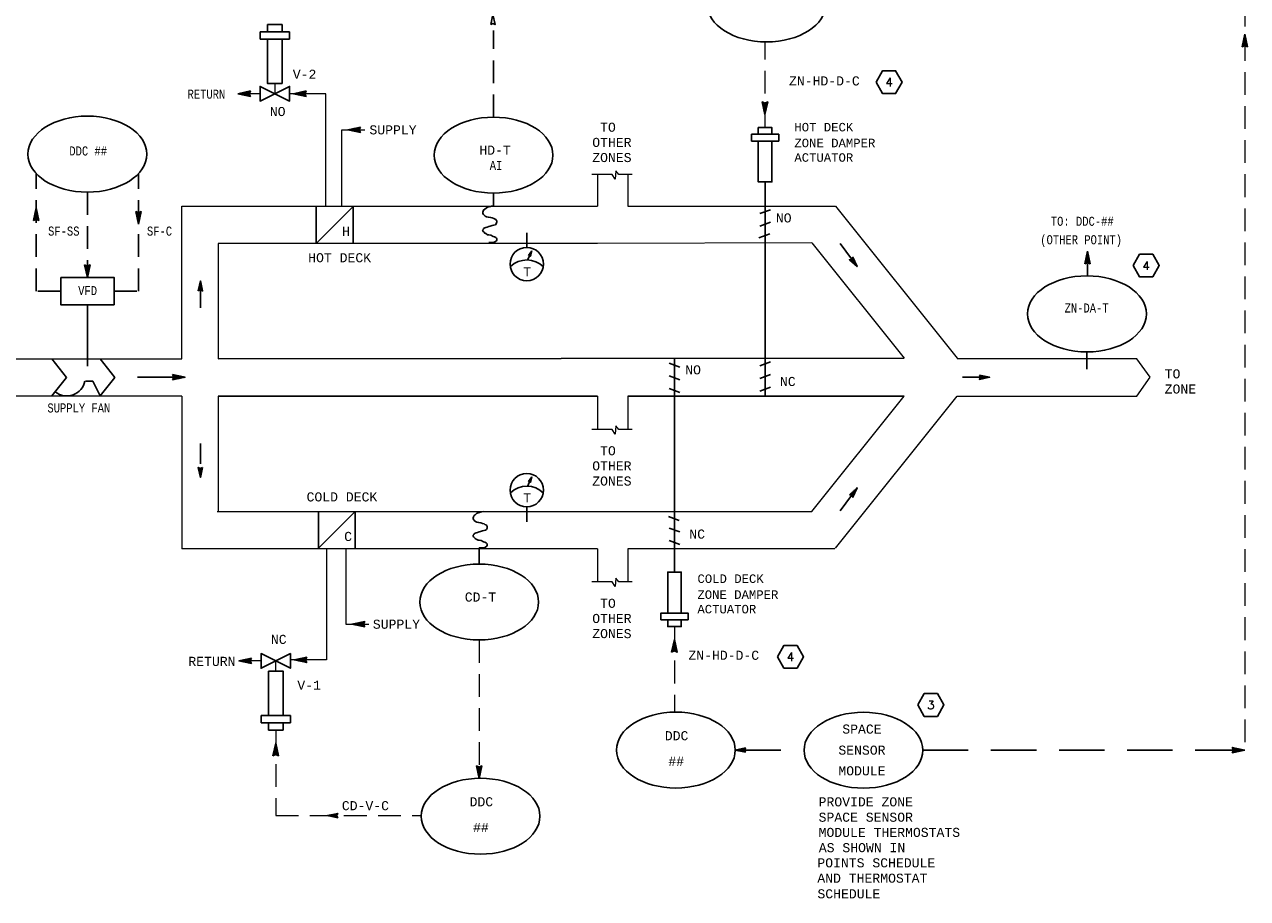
# Model space of a CAD drawing. Header units: inches. Extents: x 2.3 to 31, y 2.5 to 18.9.
# Tile 4 of 5: x 16.8 to 30.3, y 3.7 to 13.4. Entities that reach past the tile are written whole.
import ezdxf
from ezdxf.enums import TextEntityAlignment as Align

# ---------------------------------------------------------------- set-up
doc = ezdxf.new("R2010")
doc.units = ezdxf.units.IN
doc.header["$MEASUREMENT"] = 0
doc.linetypes.add('DASHED', pattern=[0.75, 0.5, -0.25])
doc.linetypes.add('HIDDEN', pattern=[0.375, 0.25, -0.125])
doc.layers.get('0').update_dxf_attribs({"lineweight": 13})
for name, color, linetype, lineweight in [('G-Anno-Std-Text-Tag', 231, 'Continuous', 30), ('M-ANNO-SYMB', 6, 'Continuous', 30), ('M-ANNO-TEXT', 2, 'Continuous', 30), ('M-DIAG-GRPH', 6, 'Continuous', 13)]:
    doc.layers.add(name, color=color, linetype=linetype, lineweight=lineweight)
doc.styles.add('Annotative', font='simplex.shx', dxfattribs={"width": 0.85, "height": 0.125})
doc.styles.add('CONTROLTXT', font='monotxt.shx')

# ---------------------------------------------------------------- blocks, each defined once
blk = doc.blocks.new('_TagHexagon')
at = {"color": 0, "linetype": 'ByBlock', "flags": 128}
blk.add_lwpolyline([(-0.144, 0), (-0.072, 0.125), (0.072, 0.125), (0.144, 0), (0.072, -0.125), (-0.072, -0.125), (-0.144, 0)], close=True, dxfattribs=at)
at = {"color": 0, "style": 'Annotative'}
blk.add_attdef('TAGNUMBER', text='', height=0.0938, dxfattribs=at).set_placement((0, -0.047), align=Align.CENTER)

msp = doc.modelspace()

# ---------------------------------------------------------------- linework, layer by layer
at = {"layer": 'M-ANNO-SYMB', "linetype": 'Continuous'}
for p, q in [((19.467, 13.277), (19.467, 13.358)), ((19.467, 13.358), (19.629, 13.358)), ((19.629, 13.358), (19.629, 13.277)), ((19.386, 13.196), (19.386, 13.277)), ((19.386, 13.277), (19.629, 13.277)), ((19.629, 13.277), (19.71, 13.277)), ((19.71, 13.277), (19.71, 13.196)), ((30.232, 13.25), (30.201, 13.11)), ((30.216, 13.176), (30.242, 13.202)), ((30.219, 13.189), (30.24, 13.211)), ((30.221, 13.202), (30.238, 13.219)), ((30.222, 13.203), (30.247, 13.178)), ((30.224, 13.212), (30.244, 13.192)), ((30.262, 13.11), (30.232, 13.25)), ((19.71, 13.196), (19.386, 13.196)), ((30.201, 13.11), (30.232, 13.125)), ((30.203, 13.116), (30.207, 13.112)), ((30.204, 13.121), (30.249, 13.167)), ((30.204, 13.111), (30.251, 13.158)), ((30.205, 13.125), (30.214, 13.116)), ((30.207, 13.135), (30.247, 13.175)), ((30.207, 13.133), (30.221, 13.119)), ((30.208, 13.142), (30.228, 13.123)), ((30.21, 13.148), (30.246, 13.184)), ((30.21, 13.151), (30.242, 13.12)), ((30.212, 13.16), (30.261, 13.111)), ((30.213, 13.162), (30.244, 13.193)), ((30.214, 13.168), (30.258, 13.124)), ((30.216, 13.177), (30.256, 13.138)), ((30.218, 13.186), (30.253, 13.151)), ((30.22, 13.195), (30.25, 13.165)), ((30.225, 13.122), (30.253, 13.149)), ((30.232, 13.125), (30.262, 13.11)), ((30.237, 13.122), (30.255, 13.141)), ((30.244, 13.119), (30.257, 13.132)), ((30.251, 13.115), (30.259, 13.123)), ((30.258, 13.112), (30.261, 13.114)), ((19.143, 12.596), (19.283, 12.626)), ((19.283, 12.566), (19.143, 12.596)), ((19.146, 12.596), (19.147, 12.595)), ((19.15, 12.597), (19.147, 12.595)), ((19.154, 12.598), (19.161, 12.592)), ((19.163, 12.6), (19.156, 12.593)), ((19.163, 12.6), (19.174, 12.589)), ((19.177, 12.603), (19.165, 12.591)), ((19.172, 12.602), (19.188, 12.586)), ((19.19, 12.606), (19.174, 12.589)), ((19.181, 12.604), (19.201, 12.583)), ((19.204, 12.609), (19.182, 12.587)), ((19.189, 12.606), (19.215, 12.58)), ((19.217, 12.612), (19.191, 12.586)), ((19.198, 12.608), (19.228, 12.578)), ((19.231, 12.615), (19.2, 12.584)), ((19.207, 12.609), (19.242, 12.575)), ((19.244, 12.618), (19.209, 12.582)), ((19.216, 12.611), (19.255, 12.572)), ((19.258, 12.62), (19.217, 12.58)), ((19.224, 12.613), (19.269, 12.569)), ((19.271, 12.623), (19.226, 12.578)), ((19.233, 12.615), (19.282, 12.566)), ((19.282, 12.623), (19.235, 12.576)), ((19.242, 12.617), (19.273, 12.586)), ((19.271, 12.602), (19.243, 12.574)), ((19.251, 12.619), (19.27, 12.599)), ((19.271, 12.591), (19.252, 12.572)), ((19.259, 12.621), (19.273, 12.607)), ((19.274, 12.584), (19.261, 12.571)), ((19.283, 12.626), (19.268, 12.596)), ((19.268, 12.623), (19.277, 12.614)), ((19.268, 12.596), (19.283, 12.566)), ((19.278, 12.577), (19.27, 12.569)), ((19.277, 12.624), (19.281, 12.621)), ((19.281, 12.57), (19.278, 12.567)), ((19.755, 12.596), (19.895, 12.626)), ((19.895, 12.566), (19.755, 12.596)), ((19.758, 12.596), (19.759, 12.595)), ((19.762, 12.597), (19.76, 12.595)), ((19.767, 12.598), (19.773, 12.592)), ((19.775, 12.6), (19.768, 12.593)), ((19.775, 12.6), (19.786, 12.589)), ((19.789, 12.603), (19.777, 12.591)), ((19.784, 12.602), (19.8, 12.586)), ((19.802, 12.606), (19.786, 12.589)), ((19.793, 12.604), (19.813, 12.583)), ((19.816, 12.609), (19.794, 12.587)), ((19.802, 12.606), (19.827, 12.58)), ((19.829, 12.612), (19.803, 12.586)), ((19.81, 12.608), (19.84, 12.578)), ((19.843, 12.615), (19.812, 12.584)), ((19.819, 12.609), (19.854, 12.575)), ((19.856, 12.618), (19.821, 12.582)), ((19.828, 12.611), (19.867, 12.572)), ((19.87, 12.62), (19.829, 12.58)), ((19.836, 12.613), (19.881, 12.569)), ((19.883, 12.623), (19.838, 12.578)), ((19.845, 12.615), (19.894, 12.566)), ((19.894, 12.623), (19.847, 12.576)), ((19.854, 12.617), (19.885, 12.586)), ((19.883, 12.602), (19.856, 12.574)), ((19.863, 12.619), (19.882, 12.599)), ((19.883, 12.591), (19.864, 12.572)), ((19.871, 12.621), (19.886, 12.607)), ((19.886, 12.584), (19.873, 12.571)), ((19.895, 12.626), (19.88, 12.596)), ((19.88, 12.623), (19.889, 12.614)), ((19.88, 12.596), (19.895, 12.566)), ((19.89, 12.577), (19.882, 12.569)), ((19.889, 12.624), (19.893, 12.621)), ((19.893, 12.57), (19.891, 12.567)), ((20.353, 12.199), (20.493, 12.229)), ((20.493, 12.169), (20.353, 12.199)), ((20.355, 12.199), (20.357, 12.198)), ((20.36, 12.2), (20.357, 12.198)), ((20.364, 12.201), (20.37, 12.195)), ((20.373, 12.203), (20.366, 12.196)), ((20.373, 12.203), (20.384, 12.192)), ((20.387, 12.206), (20.375, 12.194)), ((20.382, 12.205), (20.397, 12.189)), ((20.4, 12.209), (20.383, 12.192)), ((20.39, 12.207), (20.411, 12.186)), ((20.414, 12.212), (20.392, 12.19)), ((20.399, 12.209), (20.424, 12.183)), ((20.427, 12.215), (20.401, 12.189)), ((20.408, 12.211), (20.438, 12.181)), ((20.441, 12.218), (20.41, 12.187)), ((20.417, 12.212), (20.451, 12.178)), ((20.454, 12.221), (20.418, 12.185)), ((20.425, 12.214), (20.465, 12.175)), ((20.468, 12.223), (20.427, 12.183)), ((20.434, 12.216), (20.478, 12.172)), ((20.481, 12.226), (20.436, 12.181)), ((20.443, 12.218), (20.492, 12.169)), ((20.491, 12.226), (20.445, 12.179)), ((20.452, 12.22), (20.483, 12.189)), ((20.481, 12.205), (20.453, 12.177)), ((20.46, 12.222), (20.48, 12.202)), ((20.48, 12.194), (20.462, 12.175)), ((20.469, 12.224), (20.483, 12.21)), ((20.484, 12.187), (20.471, 12.174)), ((20.493, 12.229), (20.478, 12.199)), ((20.478, 12.226), (20.487, 12.217)), ((20.478, 12.199), (20.493, 12.169)), ((20.487, 12.18), (20.479, 12.172)), ((20.487, 12.227), (20.49, 12.224)), ((20.491, 12.173), (20.488, 12.17)), ((16.892, 11.2), (16.922, 11.34)), ((16.927, 11.32), (16.916, 11.309)), ((16.925, 11.329), (16.918, 11.322)), ((16.929, 11.306), (16.918, 11.318)), ((16.927, 11.32), (16.919, 11.327)), ((16.923, 11.337), (16.921, 11.336)), ((16.924, 11.333), (16.921, 11.336)), ((16.922, 11.34), (16.952, 11.2)), ((20.006, 11.354), (20.006, 10.945)), ((24.889, 11.276), (25.008, 11.319)), ((24.949, 11.06), (24.949, 11.357)), ((16.941, 11.25), (16.892, 11.201)), ((16.922, 11.215), (16.892, 11.2)), ((16.896, 11.202), (16.893, 11.204)), ((16.94, 11.259), (16.895, 11.214)), ((16.903, 11.205), (16.895, 11.213)), ((16.91, 11.209), (16.897, 11.222)), ((16.938, 11.267), (16.898, 11.228)), ((16.917, 11.212), (16.899, 11.231)), ((16.936, 11.276), (16.901, 11.241)), ((16.928, 11.212), (16.901, 11.239)), ((16.95, 11.201), (16.903, 11.248)), ((16.934, 11.285), (16.904, 11.255)), ((16.95, 11.212), (16.904, 11.257)), ((16.947, 11.225), (16.906, 11.266)), ((16.932, 11.294), (16.907, 11.268)), ((16.944, 11.239), (16.908, 11.274)), ((16.93, 11.302), (16.91, 11.282)), ((16.941, 11.252), (16.91, 11.283)), ((16.938, 11.266), (16.912, 11.292)), ((16.943, 11.241), (16.912, 11.21)), ((16.928, 11.311), (16.913, 11.295)), ((16.935, 11.279), (16.914, 11.301)), ((16.932, 11.293), (16.916, 11.309)), ((16.952, 11.2), (16.922, 11.215)), ((16.945, 11.232), (16.926, 11.213)), ((16.947, 11.224), (16.933, 11.209)), ((16.949, 11.215), (16.94, 11.206)), ((16.951, 11.206), (16.947, 11.202)), ((18.019, 11.3), (18.049, 11.285)), ((18.049, 11.16), (18.019, 11.3)), ((18.02, 11.293), (18.024, 11.297)), ((18.021, 11.298), (18.068, 11.251)), ((18.021, 11.288), (18.066, 11.243)), ((18.022, 11.285), (18.031, 11.294)), ((18.024, 11.276), (18.038, 11.29)), ((18.024, 11.274), (18.064, 11.234)), ((18.026, 11.267), (18.045, 11.287)), ((18.027, 11.258), (18.059, 11.29)), ((18.027, 11.261), (18.063, 11.225)), ((18.029, 11.25), (18.078, 11.299)), ((18.03, 11.247), (18.061, 11.216)), ((18.031, 11.241), (18.075, 11.285)), ((18.033, 11.232), (18.073, 11.272)), ((18.033, 11.234), (18.059, 11.208)), ((18.035, 11.223), (18.07, 11.258)), ((18.036, 11.22), (18.057, 11.199)), ((18.037, 11.215), (18.067, 11.245)), ((18.038, 11.207), (18.055, 11.19)), ((18.039, 11.206), (18.064, 11.231)), ((18.041, 11.197), (18.061, 11.218)), ((18.041, 11.193), (18.053, 11.181)), ((18.042, 11.288), (18.07, 11.26)), ((18.042, 11.188), (18.058, 11.204)), ((18.044, 11.18), (18.055, 11.191)), ((18.044, 11.18), (18.051, 11.173)), ((18.079, 11.3), (18.049, 11.16)), ((18.049, 11.285), (18.079, 11.3)), ((18.054, 11.287), (18.072, 11.269)), ((18.061, 11.291), (18.074, 11.278)), ((18.068, 11.294), (18.076, 11.286)), ((18.075, 11.298), (18.078, 11.295)), ((24.889, 11.139), (25.008, 11.182)), ((18.046, 11.171), (18.052, 11.177)), ((18.047, 11.166), (18.049, 11.164)), ((18.048, 11.162), (18.049, 11.164)), ((24.881, 11.01), (25, 11.054)), ((22.342, 10.817), (22.379, 10.868)), ((22.357, 10.818), (22.342, 10.817)), ((22.371, 10.829), (22.343, 10.818)), ((22.372, 10.832), (22.346, 10.823)), ((22.348, 10.818), (22.346, 10.822)), ((22.351, 10.818), (22.348, 10.825)), ((22.372, 10.836), (22.35, 10.827)), ((22.354, 10.818), (22.35, 10.829)), ((22.37, 10.825), (22.352, 10.818)), ((22.373, 10.84), (22.353, 10.832)), ((22.359, 10.816), (22.353, 10.832)), ((22.365, 10.808), (22.355, 10.835)), ((22.374, 10.844), (22.357, 10.837)), ((22.367, 10.812), (22.357, 10.838)), ((22.366, 10.807), (22.357, 10.818)), ((22.369, 10.821), (22.358, 10.817)), ((22.375, 10.848), (22.36, 10.842)), ((22.369, 10.818), (22.36, 10.841)), ((22.368, 10.817), (22.36, 10.814)), ((22.37, 10.824), (22.362, 10.844)), ((22.368, 10.813), (22.362, 10.811)), ((22.376, 10.851), (22.364, 10.847)), ((22.371, 10.83), (22.364, 10.847)), ((22.367, 10.809), (22.365, 10.809)), ((22.379, 10.868), (22.366, 10.807)), ((22.377, 10.855), (22.367, 10.852)), ((22.372, 10.835), (22.367, 10.85)), ((22.374, 10.841), (22.369, 10.854)), ((22.377, 10.859), (22.371, 10.857)), ((22.375, 10.847), (22.371, 10.857)), ((22.376, 10.853), (22.373, 10.86)), ((25.91, 10.784), (25.923, 10.782)), ((25.919, 10.791), (25.911, 10.739)), ((25.916, 10.795), (25.917, 10.795)), ((28.499, 10.864), (28.469, 10.724)), ((28.472, 10.735), (28.517, 10.781)), ((28.475, 10.749), (28.515, 10.789)), ((28.478, 10.762), (28.513, 10.798)), ((28.481, 10.776), (28.512, 10.807)), ((28.482, 10.782), (28.526, 10.738)), ((28.484, 10.789), (28.51, 10.816)), ((28.484, 10.791), (28.523, 10.751)), ((28.486, 10.803), (28.508, 10.824)), ((28.486, 10.8), (28.521, 10.765)), ((28.488, 10.809), (28.518, 10.779)), ((28.489, 10.816), (28.506, 10.833)), ((28.49, 10.817), (28.515, 10.792)), ((28.491, 10.826), (28.512, 10.806)), ((28.529, 10.724), (28.499, 10.864)), ((17.455, 10.714), (17.485, 10.699)), ((17.485, 10.574), (17.455, 10.714)), ((17.457, 10.708), (17.46, 10.712)), ((17.458, 10.713), (17.505, 10.666)), ((17.458, 10.702), (17.503, 10.657)), ((17.459, 10.699), (17.467, 10.708)), ((17.46, 10.69), (17.475, 10.705)), ((17.461, 10.689), (17.501, 10.648)), ((17.462, 10.682), (17.482, 10.701)), ((17.464, 10.673), (17.496, 10.704)), ((17.464, 10.675), (17.499, 10.64)), ((17.466, 10.664), (17.515, 10.713)), ((17.467, 10.662), (17.498, 10.631)), ((17.468, 10.655), (17.512, 10.7)), ((17.469, 10.648), (17.496, 10.622)), ((17.47, 10.647), (17.509, 10.686)), ((17.472, 10.638), (17.507, 10.673)), ((17.474, 10.629), (17.504, 10.659)), ((17.475, 10.621), (17.501, 10.646)), ((17.479, 10.702), (17.507, 10.675)), ((17.515, 10.714), (17.485, 10.574)), ((17.485, 10.699), (17.515, 10.714)), ((17.49, 10.702), (17.509, 10.683)), ((17.498, 10.705), (17.511, 10.692)), ((17.505, 10.709), (17.513, 10.701)), ((17.512, 10.712), (17.514, 10.71)), ((25.883, 10.765), (25.934, 10.756)), ((25.899, 10.75), (25.94, 10.743)), ((25.904, 10.773), (25.9, 10.749)), ((25.904, 10.773), (25.929, 10.769)), ((25.915, 10.735), (25.946, 10.73)), ((25.928, 10.771), (25.921, 10.73)), ((25.931, 10.72), (25.952, 10.717)), ((25.937, 10.751), (25.932, 10.72)), ((25.946, 10.731), (25.943, 10.71)), ((25.948, 10.706), (25.957, 10.704)), ((25.955, 10.711), (25.953, 10.701)), ((28.469, 10.724), (28.499, 10.739)), ((28.471, 10.73), (28.475, 10.726)), ((28.472, 10.725), (28.519, 10.772)), ((28.473, 10.739), (28.482, 10.73)), ((28.475, 10.747), (28.489, 10.733)), ((28.476, 10.756), (28.496, 10.737)), ((28.478, 10.765), (28.51, 10.733)), ((28.48, 10.774), (28.529, 10.724)), ((28.493, 10.736), (28.521, 10.763)), ((28.499, 10.739), (28.529, 10.724)), ((28.504, 10.736), (28.523, 10.754)), ((28.512, 10.733), (28.525, 10.746)), ((28.519, 10.729), (28.527, 10.737)), ((28.526, 10.725), (28.528, 10.728)), ((17.472, 10.635), (17.494, 10.613)), ((17.475, 10.621), (17.492, 10.605)), ((17.477, 10.612), (17.498, 10.632)), ((17.478, 10.608), (17.49, 10.596)), ((17.479, 10.603), (17.495, 10.619)), ((17.481, 10.594), (17.492, 10.605)), ((17.481, 10.594), (17.488, 10.587)), ((17.483, 10.586), (17.489, 10.592)), ((17.484, 10.581), (17.486, 10.579)), ((17.485, 10.577), (17.486, 10.578)), ((18.722, 10.496), (18.736, 10.51)), ((18.739, 10.496), (18.725, 10.51)), ((18.726, 10.517), (18.733, 10.524)), ((18.735, 10.517), (18.728, 10.524)), ((18.708, 10.431), (18.745, 10.468)), ((18.712, 10.453), (18.742, 10.482)), ((18.73, 10.437), (18.713, 10.454)), ((18.753, 10.431), (18.716, 10.468)), ((18.717, 10.474), (18.739, 10.496)), ((18.748, 10.453), (18.719, 10.482)), ((18.744, 10.474), (18.722, 10.496)), ((18.73, 10.437), (18.748, 10.454)), ((17.485, 10.274), (17.485, 9.597)), ((28.493, 9.755), (28.493, 9.565)), ((17.093, 9.677), (17.255, 9.474)), ((17.787, 9.474), (17.625, 9.677)), ((23.891, 9.629), (24.01, 9.585)), ((23.951, 9.685), (23.951, 9.389)), ((24.889, 9.601), (25.008, 9.644)), ((17.255, 9.474), (17.093, 9.272)), ((17.544, 9.434), (17.463, 9.434)), ((17.625, 9.272), (17.544, 9.434)), ((17.625, 9.272), (17.787, 9.474)), ((18.037, 9.476), (18.482, 9.476)), ((18.118, 9.476), (18.563, 9.476)), ((18.438, 9.476), (18.423, 9.506)), ((18.423, 9.506), (18.563, 9.476)), ((18.423, 9.446), (18.438, 9.476)), ((18.563, 9.476), (18.423, 9.446)), ((18.473, 9.457), (18.424, 9.506)), ((18.425, 9.502), (18.428, 9.505)), ((18.425, 9.448), (18.472, 9.495)), ((18.43, 9.447), (18.426, 9.451)), ((18.429, 9.495), (18.437, 9.503)), ((18.438, 9.449), (18.429, 9.458)), ((18.432, 9.488), (18.445, 9.501)), ((18.465, 9.455), (18.433, 9.486)), ((18.447, 9.451), (18.433, 9.465)), ((18.435, 9.47), (18.463, 9.497)), ((18.435, 9.448), (18.48, 9.494)), ((18.436, 9.481), (18.454, 9.499)), ((18.456, 9.453), (18.436, 9.472)), ((18.482, 9.458), (18.438, 9.503)), ((18.449, 9.451), (18.489, 9.492)), ((18.491, 9.46), (18.451, 9.5)), ((18.462, 9.454), (18.498, 9.49)), ((18.5, 9.462), (18.465, 9.497)), ((18.476, 9.457), (18.507, 9.488)), ((18.508, 9.464), (18.478, 9.494)), ((18.489, 9.46), (18.515, 9.486)), ((18.517, 9.466), (18.492, 9.491)), ((18.503, 9.463), (18.524, 9.484)), ((18.526, 9.468), (18.505, 9.488)), ((18.516, 9.466), (18.533, 9.482)), ((18.534, 9.47), (18.519, 9.485)), ((18.53, 9.469), (18.541, 9.48)), ((18.543, 9.471), (18.532, 9.482)), ((18.543, 9.471), (18.55, 9.479)), ((18.552, 9.473), (18.546, 9.48)), ((18.557, 9.474), (18.559, 9.477)), ((18.561, 9.475), (18.559, 9.477)), ((23.891, 9.49), (24.01, 9.447)), ((23.951, 9.267), (23.951, 9.563)), ((24.889, 9.461), (25.008, 9.505)), ((27.309, 9.498), (27.31, 9.499)), ((27.315, 9.498), (27.352, 9.461)), ((27.315, 9.487), (27.324, 9.496)), ((27.315, 9.453), (27.352, 9.49)), ((27.315, 9.465), (27.324, 9.455)), ((27.321, 9.476), (27.338, 9.493)), ((27.321, 9.476), (27.338, 9.458)), ((27.336, 9.494), (27.366, 9.464)), ((27.336, 9.458), (27.366, 9.487)), ((27.358, 9.489), (27.38, 9.467)), ((27.358, 9.462), (27.38, 9.485)), ((27.379, 9.485), (27.394, 9.47)), ((27.379, 9.467), (27.394, 9.482)), ((27.401, 9.48), (27.407, 9.473)), ((27.401, 9.472), (27.407, 9.479)), ((23.891, 9.351), (24.01, 9.307)), ((24.889, 9.323), (25.008, 9.366)), ((18.708, 8.483), (18.707, 8.482)), ((18.708, 8.478), (18.745, 8.441)), ((18.719, 8.478), (18.71, 8.469)), ((18.712, 8.456), (18.742, 8.427)), ((18.73, 8.472), (18.713, 8.455)), ((18.753, 8.478), (18.716, 8.441)), ((18.717, 8.435), (18.739, 8.413)), ((18.748, 8.456), (18.719, 8.427)), ((18.744, 8.435), (18.722, 8.413)), ((18.722, 8.413), (18.736, 8.399)), ((18.739, 8.413), (18.725, 8.399)), ((18.726, 8.392), (18.733, 8.385)), ((18.735, 8.392), (18.728, 8.385)), ((18.73, 8.472), (18.748, 8.455)), ((18.742, 8.478), (18.751, 8.469)), ((18.753, 8.483), (18.754, 8.482)), ((22.342, 8.329), (22.379, 8.379)), ((22.373, 8.351), (22.353, 8.344)), ((22.374, 8.355), (22.357, 8.348)), ((22.375, 8.359), (22.36, 8.353)), ((22.369, 8.329), (22.36, 8.352)), ((22.37, 8.335), (22.362, 8.356)), ((22.376, 8.363), (22.364, 8.358)), ((22.371, 8.341), (22.364, 8.359)), ((22.379, 8.379), (22.366, 8.318)), ((22.377, 8.366), (22.367, 8.363)), ((22.372, 8.347), (22.367, 8.362)), ((22.374, 8.353), (22.369, 8.365)), ((22.377, 8.37), (22.371, 8.368)), ((22.375, 8.358), (22.371, 8.368)), ((22.376, 8.364), (22.373, 8.371)), ((22.357, 8.329), (22.342, 8.329)), ((22.371, 8.34), (22.343, 8.329)), ((22.372, 8.344), (22.346, 8.334)), ((22.348, 8.329), (22.346, 8.334)), ((22.351, 8.329), (22.348, 8.337)), ((22.372, 8.347), (22.35, 8.339)), ((22.354, 8.329), (22.35, 8.34)), ((22.37, 8.336), (22.352, 8.329)), ((22.359, 8.327), (22.353, 8.343)), ((22.365, 8.319), (22.355, 8.346)), ((22.367, 8.323), (22.357, 8.349)), ((22.366, 8.318), (22.357, 8.329)), ((22.369, 8.332), (22.358, 8.328)), ((22.368, 8.328), (22.36, 8.325)), ((22.368, 8.325), (22.362, 8.323)), ((22.367, 8.321), (22.365, 8.32)), ((25.915, 8.217), (25.946, 8.222)), ((25.928, 8.181), (25.921, 8.222)), ((25.931, 8.231), (25.952, 8.235)), ((25.937, 8.201), (25.932, 8.232)), ((25.946, 8.221), (25.943, 8.241)), ((25.948, 8.246), (25.957, 8.248)), ((25.955, 8.241), (25.953, 8.25)), ((25.883, 8.187), (25.934, 8.195)), ((25.899, 8.202), (25.94, 8.209)), ((25.904, 8.179), (25.9, 8.203)), ((25.904, 8.179), (25.929, 8.183)), ((25.919, 8.161), (25.911, 8.213)), ((20.03, 7.998), (20.03, 7.589)), ((23.883, 7.945), (24.002, 7.901)), ((23.891, 7.816), (24.01, 7.773)), ((23.951, 7.895), (23.951, 7.599)), ((23.891, 7.68), (24.01, 7.636)), ((20.539, 6.788), (20.399, 6.758)), ((20.399, 6.758), (20.539, 6.728)), ((20.402, 6.757), (20.403, 6.759)), ((20.406, 6.757), (20.403, 6.759)), ((20.41, 6.756), (20.417, 6.762)), ((20.419, 6.754), (20.412, 6.761)), ((20.419, 6.754), (20.43, 6.765)), ((20.433, 6.751), (20.421, 6.763)), ((20.428, 6.752), (20.444, 6.768)), ((20.446, 6.748), (20.43, 6.765)), ((20.437, 6.75), (20.457, 6.771)), ((20.46, 6.745), (20.438, 6.766)), ((20.445, 6.748), (20.471, 6.774)), ((20.473, 6.742), (20.447, 6.768)), ((20.454, 6.746), (20.484, 6.776)), ((20.487, 6.739), (20.456, 6.77)), ((20.463, 6.744), (20.498, 6.779)), ((20.5, 6.736), (20.465, 6.772)), ((20.472, 6.743), (20.511, 6.782)), ((20.514, 6.733), (20.473, 6.774)), ((20.48, 6.741), (20.525, 6.785)), ((20.527, 6.731), (20.482, 6.776)), ((20.489, 6.739), (20.538, 6.788)), ((20.538, 6.731), (20.491, 6.778)), ((20.498, 6.737), (20.529, 6.768)), ((20.527, 6.752), (20.5, 6.78)), ((20.507, 6.735), (20.526, 6.754)), ((20.527, 6.763), (20.508, 6.782)), ((20.515, 6.733), (20.53, 6.747)), ((20.53, 6.77), (20.517, 6.783)), ((20.524, 6.758), (20.539, 6.788)), ((20.539, 6.728), (20.524, 6.758)), ((20.524, 6.731), (20.533, 6.74)), ((20.534, 6.777), (20.526, 6.785)), ((20.537, 6.784), (20.535, 6.787)), ((20.533, 6.729), (20.537, 6.733)), ((19.153, 6.354), (19.293, 6.384)), ((19.293, 6.324), (19.153, 6.354)), ((19.155, 6.355), (19.157, 6.353)), ((19.159, 6.356), (19.157, 6.353)), ((19.164, 6.357), (19.17, 6.351)), ((19.173, 6.359), (19.166, 6.352)), ((19.173, 6.359), (19.184, 6.348)), ((19.186, 6.362), (19.175, 6.35)), ((19.182, 6.36), (19.197, 6.345)), ((19.2, 6.364), (19.183, 6.348)), ((19.19, 6.362), (19.211, 6.342)), ((19.213, 6.367), (19.192, 6.346)), ((19.199, 6.364), (19.224, 6.339)), ((19.227, 6.37), (19.201, 6.344)), ((19.208, 6.366), (19.238, 6.336)), ((19.24, 6.373), (19.209, 6.342)), ((19.216, 6.368), (19.251, 6.333)), ((19.254, 6.376), (19.218, 6.34)), ((19.225, 6.37), (19.265, 6.33)), ((19.267, 6.379), (19.227, 6.338)), ((19.234, 6.372), (19.278, 6.327)), ((19.281, 6.382), (19.236, 6.337)), ((19.243, 6.374), (19.292, 6.325)), ((19.291, 6.382), (19.244, 6.335)), ((19.251, 6.375), (19.283, 6.344)), ((19.281, 6.36), (19.253, 6.333)), ((19.26, 6.377), (19.28, 6.358)), ((19.28, 6.349), (19.262, 6.331)), ((19.269, 6.379), (19.283, 6.365)), ((19.284, 6.342), (19.271, 6.329)), ((19.293, 6.384), (19.278, 6.354)), ((19.278, 6.381), (19.287, 6.372)), ((19.278, 6.354), (19.293, 6.324)), ((19.287, 6.335), (19.279, 6.327)), ((19.286, 6.383), (19.29, 6.379)), ((19.902, 6.396), (19.762, 6.366)), ((19.762, 6.366), (19.902, 6.336)), ((19.765, 6.366), (19.766, 6.367)), ((19.769, 6.365), (19.766, 6.367)), ((19.773, 6.364), (19.78, 6.37)), ((19.782, 6.362), (19.775, 6.369)), ((19.782, 6.362), (19.793, 6.373)), ((19.796, 6.359), (19.784, 6.371)), ((19.791, 6.36), (19.807, 6.376)), ((19.809, 6.356), (19.793, 6.373)), ((19.8, 6.358), (19.82, 6.379)), ((19.823, 6.353), (19.801, 6.375)), ((19.808, 6.356), (19.834, 6.382)), ((19.836, 6.35), (19.81, 6.377)), ((19.817, 6.355), (19.847, 6.385)), ((19.85, 6.348), (19.819, 6.378)), ((19.826, 6.353), (19.861, 6.387)), ((19.863, 6.345), (19.828, 6.38)), ((19.835, 6.351), (19.874, 6.39)), ((19.877, 6.342), (19.836, 6.382)), ((19.843, 6.349), (19.888, 6.393)), ((19.89, 6.339), (19.845, 6.384)), ((19.852, 6.347), (19.901, 6.396)), ((19.901, 6.339), (19.854, 6.386)), ((19.861, 6.345), (19.892, 6.376)), ((19.89, 6.36), (19.862, 6.388)), ((19.87, 6.343), (19.889, 6.363)), ((19.89, 6.371), (19.871, 6.39)), ((19.878, 6.341), (19.892, 6.356)), ((19.893, 6.378), (19.88, 6.392)), ((19.887, 6.366), (19.902, 6.396)), ((19.902, 6.336), (19.887, 6.366)), ((19.887, 6.34), (19.896, 6.348)), ((19.897, 6.385), (19.889, 6.393)), ((19.896, 6.338), (19.9, 6.341)), ((19.9, 6.393), (19.897, 6.395)), ((19.291, 6.328), (19.288, 6.325)), ((19.399, 5.755), (19.723, 5.755)), ((19.399, 5.674), (19.399, 5.755)), ((19.48, 5.674), (19.399, 5.674)), ((19.723, 5.674), (19.48, 5.674)), ((19.48, 5.674), (19.48, 5.593)), ((19.642, 5.674), (19.642, 5.593)), ((19.723, 5.755), (19.723, 5.674)), ((19.642, 5.593), (19.48, 5.593)), ((24.704, 5.39), (24.674, 5.361)), ((24.725, 5.395), (24.688, 5.358)), ((24.72, 5.372), (24.702, 5.39)), ((24.725, 5.384), (24.716, 5.393)), ((24.731, 5.395), (24.73, 5.396)), ((30.232, 5.371), (30.091, 5.401)), ((30.091, 5.401), (30.106, 5.371)), ((30.141, 5.391), (30.092, 5.342)), ((30.093, 5.399), (30.14, 5.352)), ((30.098, 5.4), (30.094, 5.396)), ((30.106, 5.398), (30.098, 5.389)), ((30.115, 5.396), (30.101, 5.382)), ((30.133, 5.392), (30.101, 5.361)), ((30.103, 5.399), (30.148, 5.354)), ((30.124, 5.394), (30.105, 5.375)), ((30.15, 5.389), (30.106, 5.344)), ((30.117, 5.396), (30.157, 5.355)), ((30.13, 5.393), (30.166, 5.357)), ((30.144, 5.39), (30.175, 5.359)), ((24.64, 5.376), (24.633, 5.37)), ((24.64, 5.368), (24.633, 5.375)), ((24.661, 5.381), (24.647, 5.367)), ((24.661, 5.364), (24.647, 5.378)), ((24.683, 5.386), (24.66, 5.364)), ((24.683, 5.359), (24.66, 5.381)), ((24.704, 5.354), (24.674, 5.384)), ((24.725, 5.35), (24.688, 5.387)), ((24.72, 5.372), (24.702, 5.355)), ((24.725, 5.361), (24.716, 5.352)), ((24.731, 5.35), (24.73, 5.349)), ((30.091, 5.341), (30.232, 5.371)), ((30.106, 5.371), (30.091, 5.341)), ((30.093, 5.345), (30.096, 5.342)), ((30.097, 5.352), (30.105, 5.344)), ((30.1, 5.359), (30.114, 5.346)), ((30.103, 5.377), (30.131, 5.35)), ((30.104, 5.366), (30.122, 5.348)), ((30.159, 5.387), (30.119, 5.347)), ((30.168, 5.385), (30.133, 5.35)), ((30.176, 5.383), (30.146, 5.353)), ((30.157, 5.387), (30.183, 5.361)), ((30.185, 5.381), (30.16, 5.356)), ((30.171, 5.384), (30.192, 5.363)), ((30.194, 5.379), (30.173, 5.359)), ((30.184, 5.381), (30.201, 5.365)), ((30.203, 5.377), (30.187, 5.362)), ((30.198, 5.379), (30.21, 5.367)), ((30.211, 5.376), (30.2, 5.365)), ((30.211, 5.376), (30.218, 5.369)), ((30.22, 5.374), (30.214, 5.368)), ((30.225, 5.373), (30.227, 5.37)), ((30.229, 5.372), (30.227, 5.37)), ((21.769, 5.201), (21.799, 5.061)), ((21.799, 5.186), (21.769, 5.201)), ((21.818, 5.151), (21.769, 5.2)), ((21.773, 5.199), (21.77, 5.196)), ((21.78, 5.195), (21.772, 5.187)), ((21.817, 5.142), (21.772, 5.186)), ((21.787, 5.192), (21.774, 5.178)), ((21.815, 5.133), (21.775, 5.173)), ((21.794, 5.188), (21.776, 5.17)), ((21.805, 5.189), (21.778, 5.161)), ((21.813, 5.124), (21.778, 5.159)), ((21.827, 5.199), (21.78, 5.152)), ((21.827, 5.189), (21.781, 5.144)), ((21.811, 5.116), (21.781, 5.146)), ((21.824, 5.175), (21.783, 5.135)), ((21.809, 5.107), (21.784, 5.132)), ((21.821, 5.162), (21.785, 5.126)), ((21.818, 5.148), (21.787, 5.117)), ((21.807, 5.098), (21.787, 5.119)), ((21.82, 5.159), (21.789, 5.191)), ((21.815, 5.135), (21.789, 5.109)), ((21.812, 5.121), (21.791, 5.1)), ((21.799, 5.061), (21.829, 5.201)), ((21.829, 5.201), (21.799, 5.186)), ((21.822, 5.168), (21.803, 5.187)), ((21.824, 5.177), (21.81, 5.191)), ((21.826, 5.186), (21.817, 5.194)), ((21.828, 5.194), (21.824, 5.198)), ((21.805, 5.089), (21.79, 5.105)), ((21.809, 5.108), (21.793, 5.091)), ((21.804, 5.081), (21.793, 5.092)), ((21.806, 5.094), (21.795, 5.082)), ((21.802, 5.072), (21.795, 5.078)), ((21.804, 5.081), (21.796, 5.074)), ((21.801, 5.067), (21.798, 5.065)), ((21.8, 5.063), (21.798, 5.065)), ((20.149, 4.655), (20.143, 4.649)), ((20.149, 4.647), (20.143, 4.654)), ((20.171, 4.66), (20.157, 4.646)), ((20.171, 4.643), (20.157, 4.657)), ((20.192, 4.665), (20.17, 4.643)), ((20.192, 4.638), (20.17, 4.66)), ((20.214, 4.669), (20.184, 4.64)), ((20.214, 4.633), (20.184, 4.663)), ((20.235, 4.674), (20.198, 4.637)), ((20.235, 4.629), (20.198, 4.666)), ((20.23, 4.651), (20.212, 4.669)), ((20.23, 4.651), (20.212, 4.634)), ((20.235, 4.663), (20.226, 4.672)), ((20.235, 4.64), (20.226, 4.631)), ((20.241, 4.674), (20.24, 4.675)), ((20.241, 4.629), (20.24, 4.628))]:
    msp.add_line(p, q, dxfattribs=at)
at = {"layer": 'M-ANNO-SYMB', "linetype": 'HIDDEN'}
for p, q in [((21.959, 12.338), (21.959, 13.292)), ((16.922, 10.424), (16.922, 11.718)), ((18.049, 10.424), (18.049, 11.718)), ((17.485, 11.513), (17.485, 10.64)), ((17.191, 10.424), (16.922, 10.424)), ((17.97, 10.424), (17.779, 10.424)), ((17.779, 10.424), (18.049, 10.424))]:
    msp.add_line(p, q, dxfattribs=at)
at = {"layer": 'M-ANNO-SYMB'}
for p, q in [((24.966, 12.456), (24.917, 12.505)), ((24.92, 12.504), (24.918, 12.502)), ((24.927, 12.501), (24.919, 12.493)), ((24.964, 12.448), (24.92, 12.492)), ((24.934, 12.497), (24.921, 12.484)), ((24.942, 12.494), (24.923, 12.475)), ((24.962, 12.439), (24.923, 12.478)), ((24.953, 12.494), (24.925, 12.467)), ((24.96, 12.43), (24.925, 12.465)), ((24.974, 12.505), (24.927, 12.458)), ((24.958, 12.421), (24.928, 12.451)), ((24.974, 12.495), (24.929, 12.449)), ((24.971, 12.481), (24.931, 12.441)), ((24.956, 12.413), (24.931, 12.438)), ((24.968, 12.468), (24.933, 12.432)), ((24.965, 12.454), (24.934, 12.423)), ((24.955, 12.404), (24.934, 12.424)), ((24.968, 12.465), (24.936, 12.496)), ((24.962, 12.441), (24.936, 12.414)), ((24.953, 12.395), (24.937, 12.411)), ((24.96, 12.427), (24.938, 12.406)), ((24.957, 12.414), (24.94, 12.397)), ((24.951, 12.386), (24.94, 12.397)), ((24.954, 12.4), (24.942, 12.388)), ((24.97, 12.474), (24.95, 12.493)), ((24.971, 12.483), (24.957, 12.497)), ((24.973, 12.491), (24.964, 12.5)), ((24.975, 12.5), (24.971, 12.504)), ((24.949, 12.378), (24.943, 12.384)), ((24.951, 12.387), (24.944, 12.379)), ((24.948, 12.373), (24.946, 12.371)), ((24.947, 12.369), (24.946, 12.37)), ((24.949, 11.357), (24.949, 11.625)), ((21.958, 11.502), (21.958, 11.363)), ((24.949, 9.269), (24.949, 11.188)), ((22.333, 10.764), (22.354, 10.813)), ((28.499, 10.591), (28.499, 10.725)), ((23.951, 9.346), (23.951, 7.895)), ((22.333, 8.275), (22.354, 8.324)), ((21.8, 7.597), (21.8, 7.42)), ((23.951, 7.599), (23.951, 7.331)), ((23.968, 6.499), (23.919, 6.45)), ((23.966, 6.508), (23.922, 6.463)), ((23.936, 6.458), (23.923, 6.471)), ((23.964, 6.517), (23.925, 6.477)), ((23.944, 6.462), (23.925, 6.48)), ((23.962, 6.525), (23.927, 6.49)), ((23.955, 6.461), (23.927, 6.489)), ((23.976, 6.45), (23.929, 6.497)), ((23.96, 6.534), (23.93, 6.504)), ((23.976, 6.461), (23.931, 6.506)), ((23.958, 6.543), (23.933, 6.517)), ((23.973, 6.474), (23.933, 6.515)), ((23.97, 6.488), (23.935, 6.524)), ((23.957, 6.551), (23.936, 6.531)), ((23.967, 6.501), (23.936, 6.532)), ((23.964, 6.515), (23.938, 6.541)), ((23.97, 6.49), (23.938, 6.459)), ((23.955, 6.56), (23.939, 6.544)), ((23.962, 6.528), (23.94, 6.55)), ((23.953, 6.569), (23.942, 6.558)), ((23.959, 6.542), (23.942, 6.559)), ((23.956, 6.555), (23.944, 6.567)), ((23.951, 6.578), (23.945, 6.571)), ((23.953, 6.569), (23.946, 6.576)), ((23.949, 6.586), (23.948, 6.585)), ((23.95, 6.582), (23.948, 6.585)), ((23.972, 6.482), (23.952, 6.462)), ((23.973, 6.473), (23.959, 6.459)), ((23.922, 6.451), (23.92, 6.454)), ((23.929, 6.454), (23.921, 6.462)), ((23.975, 6.464), (23.966, 6.455)), ((23.977, 6.455), (23.973, 6.452)), ((19.571, 5.395), (19.541, 5.365)), ((19.569, 5.403), (19.543, 5.378)), ((19.567, 5.412), (19.546, 5.392)), ((19.578, 5.362), (19.547, 5.393)), ((19.565, 5.421), (19.549, 5.405)), ((19.575, 5.376), (19.549, 5.402)), ((19.572, 5.389), (19.55, 5.411)), ((19.563, 5.43), (19.552, 5.419)), ((19.569, 5.403), (19.552, 5.419)), ((19.566, 5.416), (19.554, 5.428)), ((19.561, 5.438), (19.555, 5.432)), ((19.563, 5.43), (19.556, 5.437)), ((19.559, 5.447), (19.558, 5.446)), ((19.56, 5.443), (19.558, 5.445)), ((19.578, 5.36), (19.529, 5.311)), ((19.533, 5.312), (19.53, 5.314)), ((19.576, 5.369), (19.532, 5.324)), ((19.54, 5.315), (19.532, 5.323)), ((19.547, 5.319), (19.534, 5.332)), ((19.574, 5.377), (19.535, 5.338)), ((19.554, 5.322), (19.535, 5.341)), ((19.565, 5.322), (19.537, 5.349)), ((19.572, 5.386), (19.538, 5.351)), ((19.586, 5.311), (19.539, 5.358)), ((19.586, 5.322), (19.541, 5.367)), ((19.583, 5.335), (19.543, 5.376)), ((19.581, 5.349), (19.545, 5.384)), ((19.58, 5.351), (19.549, 5.32)), ((19.582, 5.342), (19.562, 5.323)), ((19.584, 5.334), (19.57, 5.319)), ((19.586, 5.325), (19.577, 5.316)), ((19.587, 5.316), (19.584, 5.312))]:
    msp.add_line(p, q, dxfattribs=at)
at = {"layer": 'M-ANNO-SYMB', "linetype": 'DASHED'}
for p, q in [((22.324, 11.066), (22.324, 10.906)), ((22.324, 8.046), (22.324, 7.885)), ((24.62, 5.372), (25.377, 5.372)), ((26.686, 5.371), (30.232, 5.37))]:
    msp.add_line(p, q, dxfattribs=at)
at = {"layer": 'M-ANNO-SYMB', "linetype": 'Continuous', "flags": 128}
for points in [[(19.629, 13.196), (19.629, 12.709), (19.467, 12.709), (19.467, 13.196)], [(19.549, 12.596), (19.387, 12.677), (19.387, 12.515), (19.549, 12.596), (19.711, 12.677), (19.711, 12.515), (19.549, 12.596)], [(20.412, 10.945), (20.412, 11.354), (20.006, 10.949)], [(21.958, 11.363), (21.95, 11.358), (21.935, 11.357), (21.926, 11.355), (21.909, 11.35), (21.893, 11.346), (21.877, 11.337), (21.861, 11.325), (21.849, 11.315), (21.845, 11.302), (21.841, 11.291), (21.841, 11.277), (21.846, 11.268), (21.853, 11.26), (21.864, 11.25), (21.88, 11.242), (21.901, 11.237), (21.926, 11.234), (21.942, 11.229), (21.96, 11.224), (21.969, 11.218), (21.982, 11.213), (21.99, 11.201), (21.994, 11.193), (21.994, 11.185), (21.992, 11.175), (21.987, 11.163), (21.978, 11.154), (21.96, 11.151), (21.942, 11.145), (21.922, 11.138), (21.905, 11.135), (21.887, 11.128), (21.874, 11.123), (21.861, 11.119), (21.849, 11.112), (21.846, 11.106), (21.84, 11.098), (21.84, 11.091), (21.838, 11.09), (21.845, 11.081), (21.853, 11.072), (21.861, 11.062), (21.874, 11.056), (21.893, 11.042), (21.906, 11.042), (21.929, 11.039), (21.955, 11.026), (21.968, 11.021), (21.982, 11.013), (21.992, 11.005), (21.994, 10.999), (21.995, 10.989), (21.99, 10.978), (21.979, 10.97), (21.966, 10.961), (21.952, 10.96), (21.939, 10.958), (21.929, 10.958), (21.921, 10.958), (21.914, 10.958), (21.906, 10.958)], [(20.435, 7.589), (20.435, 7.998), (20.03, 7.593)], [(21.845, 7.998), (21.844, 7.997), (21.829, 7.996), (21.819, 7.994), (21.803, 7.989), (21.787, 7.984), (21.771, 7.976), (21.754, 7.963), (21.743, 7.954), (21.738, 7.941), (21.735, 7.929), (21.735, 7.916), (21.74, 7.907), (21.746, 7.899), (21.758, 7.889), (21.774, 7.881), (21.795, 7.876), (21.819, 7.873), (21.835, 7.868), (21.853, 7.863), (21.863, 7.857), (21.876, 7.852), (21.884, 7.84), (21.887, 7.832), (21.887, 7.824), (21.886, 7.814), (21.881, 7.801), (21.871, 7.793), (21.853, 7.79), (21.835, 7.784), (21.816, 7.777), (21.798, 7.774), (21.78, 7.767), (21.767, 7.762), (21.754, 7.758), (21.743, 7.751), (21.74, 7.745), (21.733, 7.737), (21.733, 7.73), (21.732, 7.729), (21.738, 7.72), (21.746, 7.711), (21.754, 7.701), (21.767, 7.695), (21.787, 7.681), (21.8, 7.681), (21.823, 7.678), (21.848, 7.665), (21.861, 7.66), (21.876, 7.652), (21.886, 7.644), (21.887, 7.638), (21.889, 7.628), (21.884, 7.617), (21.873, 7.609), (21.86, 7.6), (21.845, 7.599), (21.832, 7.597), (21.823, 7.597), (21.814, 7.597), (21.808, 7.597), (21.8, 7.597)], [(19.559, 6.354), (19.721, 6.273), (19.721, 6.435), (19.559, 6.354), (19.397, 6.273), (19.397, 6.435), (19.559, 6.354)], [(19.48, 5.755), (19.48, 6.241), (19.642, 6.241), (19.642, 5.755)]]:
    msp.add_lwpolyline(points, dxfattribs=at)
at = {"layer": 'M-ANNO-SYMB', "flags": 128}
for points in [[(24.874, 12.149), (24.874, 12.223), (25.023, 12.223), (25.023, 12.149), (25.098, 12.149), (25.098, 12.074), (24.799, 12.074), (24.799, 12.149), (25.023, 12.149)], [(25.023, 12.074), (25.023, 11.625), (24.874, 11.625), (24.874, 12.074)], [(25.962, 10.693), (25.839, 10.863), (25.777, 10.948)], [(18.73, 10.536), (18.73, 10.387), (18.73, 10.239)], [(27.42, 9.476), (27.271, 9.476), (27.122, 9.476)], [(18.73, 8.522), (18.73, 8.745)], [(25.962, 8.259), (25.839, 8.089), (25.777, 8.004)], [(24.025, 6.881), (24.025, 7.331), (23.876, 7.331), (23.876, 6.881)], [(23.876, 6.807), (23.876, 6.732), (24.025, 6.732), (24.025, 6.807), (24.1, 6.807), (24.1, 6.881), (23.801, 6.881), (23.801, 6.807), (24.025, 6.807)]]:
    msp.add_lwpolyline(points, dxfattribs=at)
at = {"layer": 'M-ANNO-SYMB'}
for points in [[(18.924, 9.677), (26.481, 9.684)], [(18.924, 9.268), (23.103, 9.268)], [(23.437, 9.268), (26.481, 9.267)]]:
    msp.add_lwpolyline(points, dxfattribs=at)
for centre in [(22.324, 10.721), (22.324, 8.233)]:
    msp.add_circle(centre, 0.184, dxfattribs=at)
for centre in [(22.324, 10.511), (22.324, 8.023)]:
    msp.add_arc(centre, 0.255, 44.3692, 134.3247, dxfattribs=at)
at = {"layer": 'M-ANNO-SYMB', "linetype": 'Continuous'}
msp.add_arc((17.259, 9.473), 0.203, 231.2954, 348.4654, dxfattribs=at)
at = {"layer": 'M-ANNO-SYMB', "extrusion": (0, 0, -1)}
msp.add_ellipse((24.964, 13.583), major_axis=(0.654, 0), ratio=0.638644, dxfattribs=at)
at = {"layer": 'M-ANNO-SYMB'}
for centre, major_axis in [((17.485, 11.931), (0.655, 0)), ((21.958, 11.92), (0.654, 0)), ((28.493, 10.173), (0.655, 0)), ((21.8, 7.002), (0.654, 0)), ((23.966, 5.373), (0.654, 0)), ((26.032, 5.371), (0.654, 0)), ((21.815, 4.645), (0.654, 0))]:
    msp.add_ellipse(centre, major_axis=major_axis, ratio=0.638644, dxfattribs=at)
at = {"layer": 'M-ANNO-SYMB', "linetype": 'Continuous'}
for points in [[(21.927, 13.357), (21.951, 13.468), (21.975, 13.357), (21.951, 13.369)], [(25.904, 10.773), (25.916, 10.797), (25.962, 10.693), (25.878, 10.769)], [(17.191, 10.574), (17.779, 10.574), (17.779, 10.274), (17.191, 10.274)], [(18.706, 10.425), (18.73, 10.536), (18.754, 10.425), (18.73, 10.437)], [(27.309, 9.5), (27.42, 9.476), (27.309, 9.452), (27.321, 9.476)], [(18.754, 8.484), (18.73, 8.373), (18.706, 8.484), (18.73, 8.472)], [(25.878, 8.183), (25.962, 8.259), (25.916, 8.155), (25.904, 8.179)], [(24.732, 5.348), (24.62, 5.372), (24.732, 5.396), (24.72, 5.372)], [(20.242, 4.627), (20.13, 4.651), (20.242, 4.675), (20.23, 4.651)]]:
    msp.add_3dface(points, dxfattribs=at)
at = {"layer": 'M-ANNO-SYMB'}
for points in [[(24.947, 12.491), (24.977, 12.506), (24.947, 12.366), (24.917, 12.506)], [(23.919, 6.449), (23.949, 6.589), (23.979, 6.449), (23.949, 6.464)], [(19.529, 5.31), (19.559, 5.45), (19.589, 5.31), (19.559, 5.325)]]:
    msp.add_3dface(points, dxfattribs=at)
at = {"layer": 'M-DIAG-GRPH', "color": 6, "linetype": 'HIDDEN'}
for p, q in [((30.232, 13.584), (30.232, 5.371)), ((24.949, 12.223), (24.949, 13.165)), ((23.951, 6.732), (23.951, 5.79)), ((19.561, 5.593), (19.561, 4.651))]:
    msp.add_line(p, q, dxfattribs=at)
at = {"layer": 'M-DIAG-GRPH', "color": 6, "linetype": 'Continuous'}
for p, q in [((19.549, 12.709), (19.549, 12.596)), ((19.387, 12.596), (19.166, 12.596)), ((18.924, 10.948), (18.924, 9.678)), ((23.103, 10.948), (18.924, 10.948)), ((25.462, 10.955), (23.103, 10.948)), ((18.526, 9.268), (9.182, 9.268)), ((18.924, 9.268), (18.924, 7.998)), ((23.103, 7.589), (18.526, 7.589)), ((25.717, 7.589), (23.437, 7.589)), ((19.397, 6.354), (19.176, 6.354)), ((19.559, 6.241), (19.559, 6.354))]:
    msp.add_line(p, q, dxfattribs=at)
at = {"layer": 'M-DIAG-GRPH'}
for p, q in [((23.103, 11.706), (23.103, 11.357)), ((23.437, 11.706), (23.437, 11.357)), ((18.526, 9.677), (18.526, 11.357)), ((18.526, 9.268), (18.526, 7.589)), ((23.103, 9.268), (23.103, 8.902)), ((23.437, 9.268), (23.437, 8.902)), ((23.103, 7.589), (23.103, 7.223)), ((23.437, 7.589), (23.437, 7.223))]:
    msp.add_line(p, q, dxfattribs=at)
at = {"layer": 'M-DIAG-GRPH', "linetype": 'Continuous'}
for p, q in [((25.722, 11.357), (27.063, 9.685)), ((25.462, 10.955), (26.481, 9.684)), ((29.041, 9.677), (27.064, 9.677)), ((29.19, 9.476), (29.041, 9.677)), ((29.041, 9.267), (29.19, 9.476)), ((25.462, 7.997), (26.481, 9.267)), ((25.722, 7.595), (27.063, 9.266)), ((27.063, 9.267), (29.041, 9.267))]:
    msp.add_line(p, q, dxfattribs=at)
at = {"layer": 'M-DIAG-GRPH', "linetype": 'HIDDEN'}
for p, q in [((21.8, 6.584), (21.8, 5.063)), ((19.561, 4.651), (21.161, 4.651))]:
    msp.add_line(p, q, dxfattribs=at)
at = {"layer": 'M-DIAG-GRPH', "color": 6, "linetype": 'Continuous', "flags": 128}
for points in [[(20.111, 11.354), (20.111, 12.596), (19.711, 12.596)], [(20.287, 11.354), (20.287, 12.198), (20.539, 12.198)], [(18.526, 11.357), (23.103, 11.357)], [(23.437, 11.357), (25.722, 11.357)], [(10.27, 9.677), (18.526, 9.677)], [(18.913, 7.998), (23.103, 7.998)], [(23.103, 7.998), (25.462, 7.998)], [(20.118, 7.589), (20.118, 6.366), (19.718, 6.366)], [(20.333, 7.589), (20.333, 6.759), (20.586, 6.759)]]:
    msp.add_lwpolyline(points, dxfattribs=at)
at = {"layer": 'M-DIAG-GRPH', "linetype": 'Continuous', "flags": 128}
for points in [[(23.486, 11.706), (23.338, 11.706), (23.303, 11.746), (23.299, 11.655), (23.263, 11.706), (23.04, 11.706)], [(23.486, 8.902), (23.338, 8.902), (23.303, 8.942), (23.299, 8.851), (23.263, 8.902), (23.04, 8.902)], [(23.486, 7.223), (23.338, 7.223), (23.303, 7.263), (23.299, 7.172), (23.263, 7.223), (23.04, 7.223)]]:
    msp.add_lwpolyline(points, dxfattribs=at)

# ---------------------------------------------------------------- block references
at = {"layer": 'G-Anno-Std-Text-Tag'}
ref = msp.add_blockref('_TagHexagon', (26.314, 12.723), dxfattribs=at)
ref.add_attrib('TAGNUMBER', '4', dxfattribs={"layer": '0', "color": 0, "transparency": 16777216, "height": 0.0938, "style": 'Annotative'}).set_placement((26.314, 12.676), align=Align.CENTER)
ref = msp.add_blockref('_TagHexagon', (29.145, 10.704), dxfattribs=at)
ref.add_attrib('TAGNUMBER', '4', dxfattribs={"layer": '0', "color": 0, "transparency": 16777216, "height": 0.0938, "style": 'Annotative'}).set_placement((29.145, 10.657), align=Align.CENTER)
ref = msp.add_blockref('_TagHexagon', (25.228, 6.4), dxfattribs=at)
ref.add_attrib('TAGNUMBER', '4', dxfattribs={"layer": '0', "color": 0, "transparency": 16777216, "height": 0.0938, "style": 'Annotative'}).set_placement((25.228, 6.353), align=Align.CENTER)
ref = msp.add_blockref('_TagHexagon', (26.774, 5.869), dxfattribs=at)
ref.add_attrib('TAGNUMBER', '3', dxfattribs={"layer": '0', "color": 0, "transparency": 16777216, "height": 0.0938, "style": 'Annotative'}).set_placement((26.774, 5.822), align=Align.CENTER)

# ---------------------------------------------------------------- texts
at = {"layer": 'M-ANNO-TEXT', "linetype": 'Continuous', "style": 'CONTROLTXT'}
for s, height, p in [('V-2', 0.1, (19.747, 12.76)), ('NO', 0.1, (19.494, 12.35)), ('HOT DECK', 0.0936, (25.271, 12.181)), ('SUPPLY', 0.1, (20.591, 12.148)), ('ZONE DAMPER', 0.09363, (25.271, 12.007)), ('ACTUATOR', 0.0936, (25.271, 11.847)), ('H', 0.101, (20.29, 11.03)), ('C', 0.1, (20.313, 7.674)), ('COLD DECK', 0.0936, (24.204, 7.212)), ('ZONE DAMPER', 0.09363, (24.203, 7.037)), ('ACTUATOR', 0.0936, (24.203, 6.877)), ('SUPPLY', 0.1, (20.629, 6.708)), ('NC', 0.1, (19.506, 6.541)), ('RETURN', 0.1, (18.597, 6.299)), ('V-1', 0.1, (19.797, 6.037))]:
    msp.add_text(s, height=height, dxfattribs=at).set_placement(p)
at = {"layer": 'M-ANNO-TEXT', "linetype": 'Continuous', "style": 'CONTROLTXT', "width": 0.8}
msp.add_text('RETURN', height=0.1, dxfattribs=at).set_placement((18.588, 12.541))
for s, p in [('DDC ##', (17.494, 11.916)), ('ZN-DA-T', (28.489, 10.188)), ('SUPPLY FAN', (17.391, 9.088))]:
    msp.add_text(s, height=0.1, dxfattribs=at).set_placement(p, align=Align.CENTER)
at = {"layer": 'M-ANNO-TEXT', "linetype": 'Continuous', "style": 'CONTROLTXT'}
for s, p in [('HD-T', (21.975, 11.925)), ('CD-T', (21.814, 7.007)), ('DDC', (23.974, 5.481)), ('##', (23.97, 5.199)), ('DDC', (21.824, 4.754)), ('CD-V-C', (20.547, 4.711)), ('##', (21.819, 4.472))]:
    msp.add_text(s, height=0.1, dxfattribs=at).set_placement(p, align=Align.CENTER)
at = {"layer": 'M-ANNO-TEXT', "style": 'CONTROLTXT', "width": 0.8}
for s, p in [('AI', (21.916, 11.757)), ('TO: DDC-##', (28.095, 11.142)), ('(OTHER POINT)', (27.979, 10.939))]:
    msp.add_text(s, height=0.1, dxfattribs=at).set_placement(p)
for s, p in [('SF-SS', (17.052, 11.134)), ('SF-C', (18.141, 11.134)), ('VFD', (17.384, 10.479))]:
    msp.add_text(s, height=0.1, dxfattribs=at).set_placement(p, align=Align.TOP_LEFT)
at = {"layer": 'M-ANNO-TEXT', "style": 'CONTROLTXT'}
for s, p in [('T', (22.285, 10.587)), ('T', (22.285, 8.098)), ('PROVIDE ZONE ', (25.538, 4.753)), ('SPACE SENSOR ', (25.538, 4.584)), ('MODULE THERMOSTATS', (25.538, 4.417)), ('AS SHOWN IN ', (25.54, 4.249)), ('POINTS SCHEDULE', (25.524, 4.082)), ('AND THERMOSTAT', (25.524, 3.913)), ('SCHEDULE', (25.525, 3.741))]:
    msp.add_text(s, height=0.1, dxfattribs=at).set_placement(p)
at = {"layer": 'M-ANNO-TEXT', "linetype": 'Continuous', "style": 'CONTROLTXT'}
for s, p in [('SPACE', (26.015, 5.604)), ('SENSOR', (26.015, 5.372)), ('MODULE', (26.015, 5.145))]:
    msp.add_text(s, height=0.1, dxfattribs=at).set_placement(p, align=Align.MIDDLE_CENTER)
at = {"layer": 'M-ANNO-TEXT', "linetype": 'Continuous', "char_height": 0.1, "attachment_point": 1, "style": 'CONTROLTXT'}
for s, insert, width in [('ZN-HD-D-C', (25.212, 12.787), 0.3236), (' TO OTHER ZONES', (23.045, 12.277), 0.72856), ('NO', (25.067, 11.279), 0.81008), ('HOT DECK', (19.917, 10.841), 0.87864), ('NO', (24.069, 9.607), 0.81008), ('TO\\PZONE', (29.349, 9.563), 0.79217), ('NC', (25.112, 9.479), 0.72842), (' TO OTHER ZONES', (23.045, 8.717), 0.72856), ('COLD DECK', (19.899, 8.209), 0.87864), ('NC', (24.114, 7.8), 0.72842), (' TO OTHER ZONES', (23.045, 7.038), 0.72856), ('ZN-HD-D-C', (24.104, 6.466), 0.3236)]:
    msp.add_mtext(s, dxfattribs=dict(at, insert=insert, width=width))

doc.saveas('drawing.dxf')
